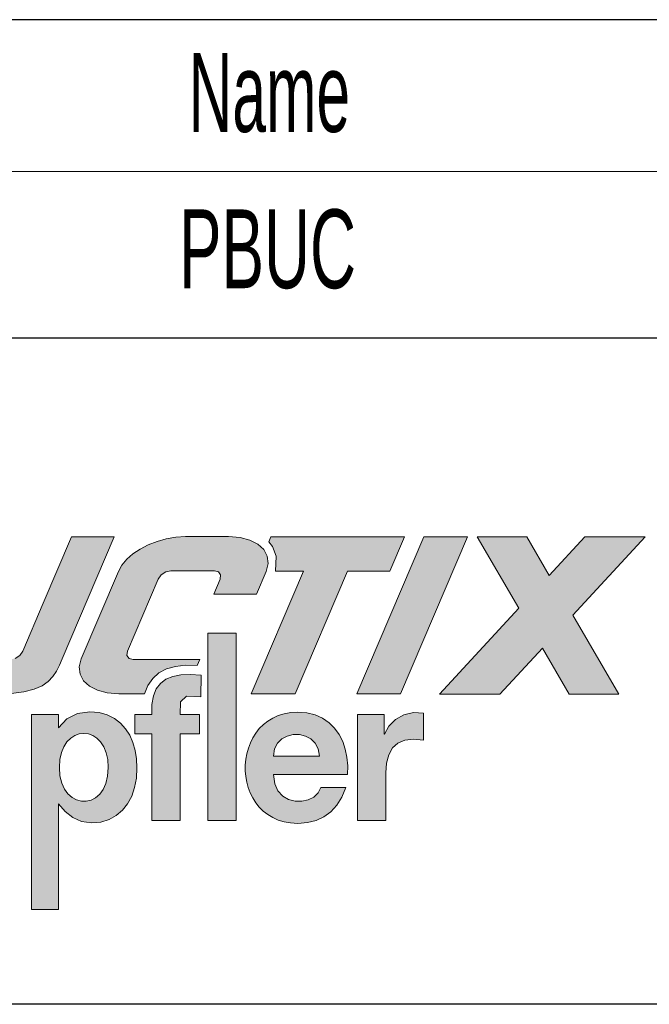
# Model space of a CAD drawing. Header units: millimetres. Extents: x 6 to 415, y 1 to 297.
# Tile 5 of 8: x 312 to 328, y 7 to 32. Entities that reach past the tile are written whole.
import ezdxf

# ---------------------------------------------------------------- set-up
doc = ezdxf.new("R2010")
doc.units = ezdxf.units.MM
doc.layers.add('PAGE_4', color=179, linetype='Continuous')
doc.layers.add('RAHMEN', color=7, linetype='Continuous')
doc.styles.add('SLDTEXTSTYLE0', font='TXT', dxfattribs={"width": 0.57475})
doc.styles.add('SLDTEXTSTYLE1', font='TXT', dxfattribs={"width": 0.605})

# ---------------------------------------------------------------- blocks, each defined once
blk = doc.blocks.new('CWD')
at = {"linetype": 'Continuous'}
for points in [[(28.023, 6.398), (29.342, 9.504), (28.259, 9.504), (27.54, 7.814), (27.539, 7.814), (27.023, 6.594), (26.945, 6.488), (26.829, 6.413), (26.698, 6.384), (25.593, 6.384), (25.486, 6.413), (25.434, 6.488), (25.446, 6.594), (26.104, 8.146), (26.103, 8.146), (26.2, 8.371), (26.298, 8.598), (26.397, 8.825), (26.496, 9.052), (26.594, 9.279), (26.691, 9.504), (25.591, 9.504), (24.272, 6.398), (24.221, 6.196), (24.242, 6.009), (24.329, 5.844), (24.475, 5.706), (24.677, 5.6), (24.927, 5.533), (25.22, 5.509), (26.321, 5.509), (26.723, 5.523), (27.049, 5.565), (27.308, 5.632), (27.511, 5.72), (27.667, 5.827), (27.786, 5.952), (27.878, 6.09), (27.954, 6.239)], [(30.551, 6.384), (30.309, 6.384), (30.068, 6.384), (29.826, 6.384), (29.72, 6.413), (29.667, 6.488), (29.68, 6.594), (30.457, 8.427), (30.534, 8.533), (30.651, 8.609), (30.782, 8.638), (31.887, 8.638), (31.993, 8.609), (32.046, 8.533), (32.033, 8.427), (31.872, 8.048), (32.956, 8.048), (33.2, 8.623), (33.25, 8.824), (33.228, 9.01), (33.141, 9.174), (32.993, 9.31), (32.79, 9.415), (32.539, 9.481), (32.246, 9.505), (31.151, 9.505), (30.907, 9.49), (30.665, 9.449), (30.431, 9.384), (30.208, 9.297), (30.003, 9.19), (29.819, 9.067), (29.662, 8.93), (29.537, 8.781), (29.449, 8.623), (28.505, 6.398), (28.455, 6.196), (28.477, 6.011), (28.565, 5.847), (28.713, 5.71), (28.915, 5.606), (29.166, 5.539), (29.46, 5.516), (30.116, 5.516), (30.2, 5.729), (30.321, 5.905), (30.478, 6.044), (30.67, 6.145), (30.897, 6.21), (31.157, 6.238), (31.451, 6.231), (31.517, 6.385), (31.275, 6.384), (31.034, 6.384), (30.792, 6.384)], [(35.264, 8.628), (33.936, 5.516), (32.822, 5.516), (34.152, 8.628), (33.436, 8.628), (33.456, 9.009), (33.364, 9.258), (33.269, 9.376), (33.324, 9.504), (33.58, 9.504), (33.824, 9.504), (34.056, 9.504), (34.279, 9.504), (34.496, 9.504), (34.707, 9.504), (34.916, 9.504), (35.123, 9.504), (35.332, 9.504), (35.543, 9.504), (35.76, 9.504), (35.983, 9.504), (36.216, 9.504), (36.459, 9.504), (36.715, 9.504), (36.342, 8.628)], [(37.206, 9.504), (38.316, 9.504), (36.615, 5.516), (35.501, 5.516)], [(39.137, 5.509), (37.604, 5.509), (39.621, 7.692), (38.56, 9.504), (39.818, 9.504), (40.391, 8.522), (41.297, 9.504), (42.826, 9.504), (40.987, 7.51), (42.159, 5.509), (40.9, 5.509), (40.216, 6.676)], [(32.438, 7.053), (32.438, 2.299), (31.723, 2.299), (31.724, 7.053)], [(31.029, 5.314), (31.014, 4.987), (31.51, 4.987), (31.51, 4.495), (31.014, 4.495), (31.014, 2.299), (30.299, 2.299), (30.299, 4.495), (29.87, 4.495), (29.87, 4.987), (30.299, 4.987), (30.302, 5.243), (30.34, 5.459), (30.411, 5.637), (30.517, 5.778), (30.656, 5.884), (30.829, 5.957), (31.035, 5.998), (31.275, 6.008), (31.549, 5.989), (31.544, 5.44), (31.181, 5.45)], [(36.237, 3.504), (36.237, 2.299), (35.521, 2.299), (35.521, 4.987), (36.2, 4.987), (36.2, 4.487), (36.211, 4.487), (36.321, 4.692), (36.49, 4.862), (36.702, 4.984), (36.944, 5.043), (37.199, 5.022), (37.199, 4.337), (36.941, 4.366), (36.724, 4.34), (36.547, 4.264), (36.411, 4.139), (36.314, 3.968), (36.256, 3.756)]]:
    blk.add_hatch(color=7, dxfattribs=at).paths.add_polyline_path(points, flags=0)
h = blk.add_hatch(color=7, dxfattribs=at)
h.paths.add_polyline_path([(27.927, 2.719), (27.927, 0.035), (27.245, 0.035), (27.245, 4.987), (27.927, 4.987), (27.927, 4.654), (28.142, 4.879), (28.411, 5.014), (28.724, 5.058), (28.959, 5.037), (29.166, 4.979), (29.347, 4.89), (29.502, 4.771), (29.633, 4.627), (29.738, 4.46), (29.819, 4.274), (29.876, 4.073), (29.91, 3.86), (29.92, 3.638), (29.905, 3.375), (29.86, 3.133), (29.786, 2.914), (29.683, 2.721), (29.553, 2.556), (29.395, 2.422), (29.211, 2.322), (29.001, 2.259), (28.765, 2.236), (28.512, 2.27), (28.288, 2.37), (28.093, 2.525)], flags=0)
h.paths.add_polyline_path([(28.064, 4.172), (28.002, 4.022), (27.963, 3.844), (27.949, 3.639), (27.965, 3.429), (28.009, 3.249), (28.078, 3.097), (28.167, 2.975), (28.271, 2.883), (28.387, 2.821), (28.509, 2.789), (28.633, 2.787), (28.755, 2.815), (28.87, 2.875), (28.974, 2.965), (29.063, 3.086), (29.132, 3.239), (29.176, 3.423), (29.192, 3.639), (29.178, 3.842), (29.139, 4.019), (29.077, 4.168), (28.998, 4.291), (28.904, 4.386), (28.799, 4.455), (28.687, 4.496), (28.571, 4.51), (28.455, 4.497), (28.342, 4.457), (28.237, 4.389), (28.143, 4.294)], flags=0)
h = blk.add_hatch(color=7, dxfattribs=at)
h.paths.add_polyline_path([(35.254, 3.902), (35.273, 3.686), (35.266, 3.464), (33.388, 3.464), (33.42, 3.23), (33.502, 3.048), (33.623, 2.915), (33.772, 2.829), (33.936, 2.786), (34.105, 2.784), (34.266, 2.82), (34.409, 2.891), (34.522, 2.996), (34.593, 3.131), (35.222, 3.131), (35.12, 2.888), (34.993, 2.684), (34.843, 2.518), (34.669, 2.39), (34.471, 2.298), (34.249, 2.244), (34.003, 2.225), (33.824, 2.235), (33.659, 2.263), (33.507, 2.309), (33.367, 2.37), (33.24, 2.446), (33.126, 2.536), (33.024, 2.637), (32.936, 2.749), (32.86, 2.869), (32.797, 2.998), (32.746, 3.132), (32.709, 3.272), (32.684, 3.415), (32.671, 3.56), (32.672, 3.706), (32.685, 3.851), (32.71, 3.994), (32.749, 4.134), (32.8, 4.269), (32.863, 4.397), (32.94, 4.518), (33.028, 4.63), (33.13, 4.732), (33.244, 4.822), (33.371, 4.899), (33.51, 4.961), (33.662, 5.008), (33.826, 5.037), (34.003, 5.047), (34.237, 5.03), (34.448, 4.977), (34.635, 4.893), (34.799, 4.78), (34.938, 4.642), (35.053, 4.482), (35.145, 4.303), (35.212, 4.108)], flags=0)
h.paths.add_polyline_path([(33.6, 4.369), (33.489, 4.26), (33.415, 4.114), (33.388, 3.931), (34.554, 3.931), (34.526, 4.114), (34.45, 4.26), (34.339, 4.369), (34.201, 4.442), (34.048, 4.479), (33.89, 4.479), (33.737, 4.442)], flags=0)
at = {"layer": 'PAGE_4', "linetype": 'Continuous', "lineweight": 0}
for p, q in [((28.259, 9.504), (27.54, 7.814)), ((28.023, 6.398), (29.342, 9.504)), ((29.342, 9.504), (28.259, 9.504)), ((31.151, 9.505), (30.907, 9.49)), ((32.246, 9.505), (31.151, 9.505)), ((32.539, 9.481), (32.246, 9.505)), ((33.269, 9.376), (33.324, 9.504)), ((33.324, 9.504), (33.58, 9.504)), ((33.58, 9.504), (33.824, 9.504)), ((33.824, 9.504), (34.056, 9.504)), ((34.056, 9.504), (34.279, 9.504)), ((34.279, 9.504), (34.496, 9.504)), ((34.496, 9.504), (34.707, 9.504)), ((34.707, 9.504), (34.916, 9.504)), ((34.916, 9.504), (35.123, 9.504)), ((35.123, 9.504), (35.332, 9.504)), ((35.332, 9.504), (35.543, 9.504)), ((35.501, 5.516), (37.206, 9.504)), ((35.543, 9.504), (35.76, 9.504)), ((35.76, 9.504), (35.983, 9.504)), ((35.983, 9.504), (36.216, 9.504)), ((36.216, 9.504), (36.459, 9.504)), ((36.715, 9.504), (36.342, 8.628)), ((36.459, 9.504), (36.715, 9.504)), ((38.316, 9.504), (36.615, 5.516)), ((37.206, 9.504), (38.316, 9.504)), ((39.621, 7.692), (38.56, 9.504)), ((38.56, 9.504), (39.818, 9.504)), ((39.818, 9.504), (40.391, 8.522)), ((40.391, 8.522), (41.297, 9.504)), ((42.826, 9.504), (40.987, 7.51)), ((41.297, 9.504), (42.826, 9.504)), ((30.208, 9.297), (30.003, 9.19)), ((30.431, 9.384), (30.208, 9.297)), ((30.665, 9.449), (30.431, 9.384)), ((30.907, 9.49), (30.665, 9.449)), ((32.79, 9.415), (32.539, 9.481)), ((32.993, 9.31), (32.79, 9.415)), ((33.141, 9.174), (32.993, 9.31)), ((33.364, 9.258), (33.269, 9.376)), ((33.456, 9.009), (33.364, 9.258)), ((29.819, 9.067), (29.662, 8.93)), ((30.003, 9.19), (29.819, 9.067)), ((33.228, 9.01), (33.141, 9.174)), ((33.25, 8.824), (33.228, 9.01)), ((33.436, 8.628), (33.456, 9.009)), ((29.537, 8.781), (29.449, 8.623)), ((29.662, 8.93), (29.537, 8.781)), ((33.2, 8.623), (33.25, 8.824)), ((29.449, 8.623), (28.505, 6.398)), ((30.457, 8.427), (30.534, 8.533)), ((30.534, 8.533), (30.651, 8.609)), ((30.651, 8.609), (30.782, 8.638)), ((30.782, 8.638), (31.887, 8.638)), ((31.887, 8.638), (31.993, 8.609)), ((31.993, 8.609), (32.046, 8.533)), ((32.046, 8.533), (32.033, 8.427)), ((32.822, 5.516), (34.152, 8.628)), ((32.956, 8.048), (33.2, 8.623)), ((34.152, 8.628), (33.436, 8.628)), ((35.264, 8.628), (33.936, 5.516)), ((36.342, 8.628), (35.264, 8.628)), ((29.68, 6.594), (30.457, 8.427)), ((32.033, 8.427), (31.872, 8.048)), ((31.872, 8.048), (32.956, 8.048)), ((27.539, 7.814), (27.023, 6.594)), ((27.54, 7.814), (27.539, 7.814)), ((37.604, 5.509), (39.621, 7.692)), ((40.987, 7.51), (42.159, 5.509)), ((31.723, 2.299), (31.724, 7.053)), ((31.724, 7.053), (32.438, 7.053)), ((32.438, 7.053), (32.438, 2.299)), ((27.023, 6.594), (26.945, 6.488)), ((29.667, 6.488), (29.68, 6.594)), ((40.216, 6.676), (39.137, 5.509)), ((40.9, 5.509), (40.216, 6.676)), ((26.945, 6.488), (26.829, 6.413)), ((27.954, 6.239), (28.023, 6.398)), ((28.505, 6.398), (28.455, 6.196)), ((29.72, 6.413), (29.667, 6.488)), ((29.826, 6.384), (29.72, 6.413)), ((30.068, 6.384), (29.826, 6.384)), ((30.309, 6.384), (30.068, 6.384)), ((30.551, 6.384), (30.309, 6.384)), ((30.792, 6.384), (30.551, 6.384)), ((31.034, 6.384), (30.792, 6.384)), ((31.275, 6.384), (31.034, 6.384)), ((31.517, 6.385), (31.275, 6.384)), ((31.451, 6.231), (31.517, 6.385)), ((27.878, 6.09), (27.954, 6.239)), ((28.455, 6.196), (28.477, 6.011)), ((28.477, 6.011), (28.565, 5.847)), ((30.321, 5.905), (30.478, 6.044)), ((30.478, 6.044), (30.67, 6.145)), ((30.67, 6.145), (30.897, 6.21)), ((30.897, 6.21), (31.157, 6.238)), ((31.035, 5.998), (31.275, 6.008)), ((31.157, 6.238), (31.451, 6.231)), ((31.275, 6.008), (31.549, 5.989)), ((28.565, 5.847), (28.713, 5.71)), ((30.2, 5.729), (30.321, 5.905)), ((30.411, 5.637), (30.517, 5.778)), ((30.517, 5.778), (30.656, 5.884)), ((30.656, 5.884), (30.829, 5.957)), ((30.829, 5.957), (31.035, 5.998)), ((31.549, 5.989), (31.544, 5.44)), ((26.723, 5.523), (27.049, 5.565)), ((28.713, 5.71), (28.915, 5.606)), ((28.915, 5.606), (29.166, 5.539)), ((29.166, 5.539), (29.46, 5.516)), ((29.46, 5.516), (30.116, 5.516)), ((30.116, 5.516), (30.2, 5.729)), ((30.34, 5.459), (30.411, 5.637)), ((33.936, 5.516), (32.822, 5.516)), ((36.615, 5.516), (35.501, 5.516)), ((39.137, 5.509), (37.604, 5.509)), ((42.159, 5.509), (40.9, 5.509)), ((30.302, 5.243), (30.34, 5.459)), ((31.029, 5.314), (31.014, 4.987)), ((31.181, 5.45), (31.029, 5.314)), ((31.544, 5.44), (31.181, 5.45)), ((28.411, 5.014), (28.724, 5.058)), ((28.724, 5.058), (28.959, 5.037)), ((28.959, 5.037), (29.166, 4.979)), ((30.299, 4.987), (30.302, 5.243)), ((33.51, 4.961), (33.662, 5.008)), ((33.662, 5.008), (33.826, 5.037)), ((33.826, 5.037), (34.003, 5.047)), ((34.003, 5.047), (34.237, 5.03)), ((34.237, 5.03), (34.448, 4.977)), ((36.702, 4.984), (36.944, 5.043)), ((36.944, 5.043), (37.199, 5.022)), ((37.199, 5.022), (37.199, 4.337)), ((27.245, 0.035), (27.245, 4.987)), ((29.166, 4.979), (29.347, 4.89)), ((29.347, 4.89), (29.502, 4.771)), ((29.502, 4.771), (29.633, 4.627)), ((29.87, 4.495), (29.87, 4.987)), ((29.87, 4.987), (30.299, 4.987)), ((31.014, 4.987), (31.51, 4.987)), ((31.51, 4.987), (31.51, 4.495)), ((33.13, 4.732), (33.244, 4.822)), ((33.244, 4.822), (33.371, 4.899)), ((33.371, 4.899), (33.51, 4.961)), ((34.448, 4.977), (34.635, 4.893)), ((34.635, 4.893), (34.799, 4.78)), ((34.799, 4.78), (34.938, 4.642)), ((35.521, 2.299), (35.521, 4.987)), ((35.521, 4.987), (36.2, 4.987)), ((36.2, 4.987), (36.2, 4.487)), ((36.321, 4.692), (36.49, 4.862)), ((36.49, 4.862), (36.702, 4.984)), ((28.571, 4.51), (28.455, 4.497)), ((28.687, 4.496), (28.571, 4.51)), ((29.633, 4.627), (29.738, 4.46)), ((32.863, 4.397), (32.94, 4.518)), ((32.94, 4.518), (33.028, 4.63)), ((33.028, 4.63), (33.13, 4.732)), ((34.938, 4.642), (35.053, 4.482)), ((36.211, 4.487), (36.321, 4.692)), ((28.799, 4.455), (28.687, 4.496)), ((28.904, 4.386), (28.799, 4.455)), ((28.998, 4.291), (28.904, 4.386)), ((29.077, 4.168), (28.998, 4.291)), ((29.738, 4.46), (29.819, 4.274)), ((29.819, 4.274), (29.876, 4.073)), ((30.299, 4.495), (29.87, 4.495)), ((30.299, 2.299), (30.299, 4.495)), ((31.51, 4.495), (31.014, 4.495)), ((31.014, 4.495), (31.014, 2.299)), ((32.749, 4.134), (32.8, 4.269)), ((32.8, 4.269), (32.863, 4.397)), ((33.489, 4.26), (33.415, 4.114)), ((33.6, 4.369), (33.489, 4.26)), ((33.737, 4.442), (33.6, 4.369)), ((33.89, 4.479), (33.737, 4.442)), ((34.048, 4.479), (33.89, 4.479)), ((34.201, 4.442), (34.048, 4.479)), ((34.339, 4.369), (34.201, 4.442)), ((34.45, 4.26), (34.339, 4.369)), ((34.526, 4.114), (34.45, 4.26)), ((35.053, 4.482), (35.145, 4.303)), ((35.145, 4.303), (35.212, 4.108)), ((36.2, 4.487), (36.211, 4.487)), ((36.547, 4.264), (36.411, 4.139)), ((36.724, 4.34), (36.547, 4.264)), ((36.941, 4.366), (36.724, 4.34)), ((37.199, 4.337), (36.941, 4.366)), ((28.002, 4.022), (27.963, 3.844)), ((28.064, 4.172), (28.002, 4.022)), ((29.139, 4.019), (29.077, 4.168)), ((29.178, 3.842), (29.139, 4.019)), ((29.876, 4.073), (29.91, 3.86)), ((32.71, 3.994), (32.749, 4.134)), ((33.415, 4.114), (33.388, 3.931)), ((34.554, 3.931), (34.526, 4.114)), ((35.212, 4.108), (35.254, 3.902)), ((36.411, 4.139), (36.314, 3.968)), ((27.963, 3.844), (27.949, 3.639)), ((29.192, 3.639), (29.178, 3.842)), ((29.91, 3.86), (29.92, 3.638)), ((32.672, 3.706), (32.685, 3.851)), ((32.685, 3.851), (32.71, 3.994)), ((33.388, 3.931), (34.554, 3.931)), ((35.254, 3.902), (35.273, 3.686)), ((36.256, 3.756), (36.237, 3.504)), ((36.314, 3.968), (36.256, 3.756)), ((27.949, 3.639), (27.965, 3.429)), ((29.176, 3.423), (29.192, 3.639)), ((29.92, 3.638), (29.905, 3.375)), ((32.671, 3.56), (32.672, 3.706)), ((32.684, 3.415), (32.671, 3.56)), ((35.273, 3.686), (35.266, 3.464)), ((36.237, 3.504), (36.237, 2.299)), ((27.965, 3.429), (28.009, 3.249)), ((29.132, 3.239), (29.176, 3.423)), ((29.905, 3.375), (29.86, 3.133)), ((32.709, 3.272), (32.684, 3.415)), ((32.746, 3.132), (32.709, 3.272)), ((35.266, 3.464), (33.388, 3.464)), ((33.388, 3.464), (33.42, 3.23)), ((28.009, 3.249), (28.078, 3.097)), ((28.078, 3.097), (28.167, 2.975)), ((28.974, 2.965), (29.063, 3.086)), ((29.063, 3.086), (29.132, 3.239)), ((29.86, 3.133), (29.786, 2.914)), ((32.797, 2.998), (32.746, 3.132)), ((33.42, 3.23), (33.502, 3.048)), ((33.502, 3.048), (33.623, 2.915)), ((34.522, 2.996), (34.593, 3.131)), ((34.593, 3.131), (35.222, 3.131)), ((35.222, 3.131), (35.12, 2.888)), ((28.167, 2.975), (28.271, 2.883)), ((28.271, 2.883), (28.387, 2.821)), ((28.387, 2.821), (28.509, 2.789)), ((28.509, 2.789), (28.633, 2.787)), ((28.633, 2.787), (28.755, 2.815)), ((28.755, 2.815), (28.87, 2.875)), ((28.87, 2.875), (28.974, 2.965)), ((29.786, 2.914), (29.683, 2.721)), ((32.86, 2.869), (32.797, 2.998)), ((32.936, 2.749), (32.86, 2.869)), ((33.623, 2.915), (33.772, 2.829)), ((33.772, 2.829), (33.936, 2.786)), ((33.936, 2.786), (34.105, 2.784)), ((34.105, 2.784), (34.266, 2.82)), ((34.266, 2.82), (34.409, 2.891)), ((34.409, 2.891), (34.522, 2.996)), ((35.12, 2.888), (34.993, 2.684)), ((28.093, 2.525), (27.927, 2.719)), ((27.927, 2.719), (27.927, 0.035)), ((28.288, 2.37), (28.093, 2.525)), ((29.553, 2.556), (29.395, 2.422)), ((29.683, 2.721), (29.553, 2.556)), ((33.024, 2.637), (32.936, 2.749)), ((33.126, 2.536), (33.024, 2.637)), ((33.24, 2.446), (33.126, 2.536)), ((34.843, 2.518), (34.669, 2.39)), ((34.993, 2.684), (34.843, 2.518)), ((28.512, 2.27), (28.288, 2.37)), ((28.765, 2.236), (28.512, 2.27)), ((29.001, 2.259), (28.765, 2.236)), ((29.211, 2.322), (29.001, 2.259)), ((29.395, 2.422), (29.211, 2.322)), ((31.014, 2.299), (30.299, 2.299)), ((32.438, 2.299), (31.723, 2.299)), ((33.367, 2.37), (33.24, 2.446)), ((33.507, 2.309), (33.367, 2.37)), ((33.659, 2.263), (33.507, 2.309)), ((33.824, 2.235), (33.659, 2.263)), ((34.471, 2.298), (34.249, 2.244)), ((34.669, 2.39), (34.471, 2.298)), ((36.237, 2.299), (35.521, 2.299)), ((34.003, 2.225), (33.824, 2.235)), ((34.249, 2.244), (34.003, 2.225)), ((27.927, 0.035), (27.245, 0.035))]:
    blk.add_line(p, q, dxfattribs=at)
at = {"layer": 'PAGE_4', "color": 7, "linetype": 'Continuous', "lineweight": 0}
for p, q in [((27.786, 5.952), (27.878, 6.09)), ((27.511, 5.72), (27.667, 5.827)), ((27.667, 5.827), (27.786, 5.952)), ((27.049, 5.565), (27.308, 5.632)), ((27.308, 5.632), (27.511, 5.72)), ((28.142, 4.879), (28.411, 5.014)), ((27.245, 4.987), (27.927, 4.987)), ((27.927, 4.987), (27.927, 4.654)), ((27.927, 4.654), (28.142, 4.879)), ((28.143, 4.294), (28.064, 4.172)), ((28.237, 4.389), (28.143, 4.294)), ((28.342, 4.457), (28.237, 4.389)), ((28.455, 4.497), (28.342, 4.457))]:
    blk.add_line(p, q, dxfattribs=at)

msp = doc.modelspace()

# ---------------------------------------------------------------- linework, layer by layer
at = {"layer": 'RAHMEN', "color": 7, "linetype": 'Continuous', "lineweight": 30}
for p, q in [((415.015, 31.583), (286.714, 31.583)), ((415.015, 6.583), (19.897, 6.583))]:
    msp.add_line(p, q, dxfattribs=at)
at = {"layer": 'RAHMEN', "color": 7, "linetype": 'Continuous', "lineweight": 0}
msp.add_line((286.714, 27.733), (328.616, 27.733), dxfattribs=at)
at = {"layer": 'RAHMEN', "lineweight": 30}
msp.add_line((286.714, 23.503), (328.616, 23.503), dxfattribs=at)

# ---------------------------------------------------------------- block references
at = {"layer": 'RAHMEN'}
msp.add_blockref('CWD', (284.66, 8.953), dxfattribs=at)

# ---------------------------------------------------------------- texts
at = {"layer": 'RAHMEN', "char_height": 2, "attachment_point": 1}
for s, insert, style in [('Name', (315.893, 30.734), 'SLDTEXTSTYLE0'), ('PBUC', (315.648, 26.766), 'SLDTEXTSTYLE1')]:
    msp.add_mtext(s, dxfattribs=dict(at, insert=insert, style=style))

doc.saveas('drawing.dxf')
